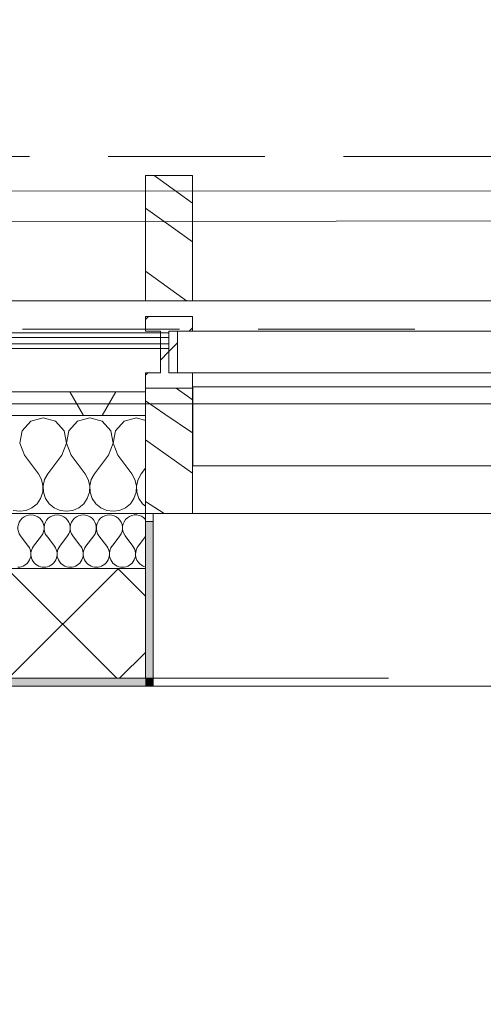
# Model space of a CAD drawing. Header units: millimetres. Extents: x 74467 to 235410, y -65 to 114857.
# Tile 91 of 256: x 87202 to 87793, y 102470 to 103725. Entities that reach past the tile are written whole.
import ezdxf
from ezdxf.enums import TextEntityAlignment as Align

# ---------------------------------------------------------------- set-up
doc = ezdxf.new("R2010")
doc.units = ezdxf.units.MM
doc.header["$MEASUREMENT"] = 0
for name, pattern in [('Katkend topelt', [1093.611073, 529.166651, -211.666656, 141.111112, -211.666656]), ('Katkend varjatud', [300, 200, -100]), ('Wipeout_Contour', [1000, 0, -1000])]:
    doc.linetypes.add(name, pattern=pattern)
for name, color, linetype in [('00 Kunstikonkursi LÜ jaoks asendi 2D', 7, 'Continuous'), ('00 Teljed.AR', 7, 'Continuous'), ('1232 Välisseinad.AR', 7, 'Continuous'), ('1235 Vahelaed.AR', 7, 'Continuous'), ('1245 Klaasfassaadid.AR', 7, 'Continuous'), ('1247 Lamellid.AR', 7, 'Continuous'), ('1248 Vihmaveerennid.AR', 7, 'Continuous'), ('1326 Seinapinnad.SA', 7, 'Continuous'), ('1330 Sisustus.SA', 7, 'Continuous'), ('9350 Netopind.AR', 7, 'Continuous')]:
    doc.layers.add(name, color=color, linetype=linetype)
doc.styles.add('GENERATED_STYLE_3', font='txt')
pattern_1 = [(45, (0, 0), (-176.7767, 176.7767), []), (45, (-35.36, 35.36), (-176.7767, 176.7767), []), (45, (-70.7, 70.7), (-176.7767, 176.7767), [])]

# ---------------------------------------------------------------- blocks, each defined once
blk = doc.blocks.new('Slab_21_1', base_point=(85488.4, 103235.9))
at = {"layer": '1235 Vahelaed.AR', "color": 7, "linetype": 'Continuous', "lineweight": 13, "flags": 128}
blk.add_lwpolyline([(92532.7, 91133.4), (92269.1, 89251.8), (83692.5, 90457.2), (85488.4, 103235.9), (92952.6, 103235.9), (92952.6, 98575.9), (92952.6, 97085.9), (92952.6, 95885.9), (92742.6, 95885.9), (92742.6, 95485.9), (93142.6, 95485.9), (92577.6, 91453.2)], dxfattribs=at)
blk = doc.blocks.new('Beam_22_1', base_point=(86567.6, 103526.9))
at = {"color": 254, "linetype": 'Wipeout_Contour', "lineweight": 0, "ltscale": 547112.32444}
blk.add_wipeout([(86567.6, 103366.9), (92342.6, 103366.9), (92342.6, 103526.9), (86567.6, 103526.9)], dxfattribs=at).dxf.layer = '1247 Lamellid.AR'
at = {"layer": '1247 Lamellid.AR', "color": 7, "linetype": 'Continuous', "lineweight": 13, "flags": 128}
for points in [[(86567.6, 103526.9), (92342.6, 103526.9)], [(86567.6, 103366.9), (92342.6, 103366.9)]]:
    blk.add_lwpolyline(points, dxfattribs=at)
blk = doc.blocks.new('Beam_46_1', base_point=(86567.6, 103526.9))
at = {"layer": '1247 Lamellid.AR', "color": 7, "linetype": 'Katkend varjatud', "lineweight": 13, "flags": 128}
for points in [[(86567.6, 103526.9), (92342.6, 103526.9)], [(86567.6, 103366.9), (92342.6, 103366.9)]]:
    blk.add_lwpolyline(points, dxfattribs=at)
blk = doc.blocks.new('Suur arvutiklass_RG 114_19_1', base_point=(86306.1, 102478.4))
at = {"layer": '9350 Netopind.AR', "color": 7, "linetype": 'Continuous', "lineweight": 13, "flags": 128}
blk.add_lwpolyline([(85773.2, 102675.9), (85602.8, 101463.5), (85385.1, 101494.1), (84690.6, 96552.6), (84908.4, 96522), (84821.4, 95903.1), (85019.4, 95875.3), (84965.2, 95489.1), (92788.2, 94389.4), (92940.9, 95475.9), (92732.6, 95475.9), (92732.6, 95895.9), (92942.4, 95895.9), (92942.6, 102676.1), (92732.6, 102676.1), (92732.6, 102885.9), (92362.6, 102885.9), (92362.6, 103095.9), (87372.6, 103095.9), (87372.6, 102875.9), (86028.8, 102875.9), (86028.8, 102675.9)], close=True, dxfattribs=at)
blk = doc.blocks.new('*X1311')
at = {"layer": '1232 Välisseinad.AR', "color": 252, "linetype": 'Continuous', "lineweight": 13, "true_color": 0x8c8d8c}
for p, q in [((87216.5, 103213.5), (87205.5, 103201.5)), ((87232.1, 103217.9), (87216.5, 103213.5)), ((87247.8, 103213.5), (87232.1, 103217.9)), ((87258.8, 103201.5), (87247.8, 103213.5)), ((87276, 103213.5), (87265, 103201.5)), ((87291.7, 103217.9), (87276, 103213.5)), ((87307.3, 103213.5), (87291.7, 103217.9)), ((87318.3, 103201.5), (87307.3, 103213.5)), ((87335.5, 103213.5), (87324.6, 103201.5)), ((87351.2, 103217.9), (87335.5, 103213.5)), ((87362.6, 103214.7), (87351.2, 103217.9)), ((87205.5, 103201.5), (87202.5, 103185.5)), ((87261.8, 103185.5), (87258.8, 103201.5)), ((87265, 103201.5), (87262, 103185.5)), ((87321.3, 103185.5), (87318.3, 103201.5)), ((87324.6, 103201.5), (87321.5, 103185.5)), ((87202.5, 103185.5), (87208.3, 103170.3)), ((87256, 103170.3), (87261.8, 103185.5)), ((87262, 103185.5), (87267.9, 103170.3)), ((87315.5, 103170.3), (87321.3, 103185.5)), ((87321.5, 103185.5), (87327.4, 103170.3)), ((87208.3, 103170.3), (87226.2, 103146.5)), ((87256, 103170.3), (87238.1, 103146.5)), ((87267.9, 103170.3), (87285.7, 103146.5)), ((87315.5, 103170.3), (87297.6, 103146.5)), ((87327.4, 103170.3), (87345.2, 103146.5)), ((87362.6, 103153.8), (87357.1, 103146.5)), ((87230.2, 103139.3), (87226.2, 103146.5)), ((87232, 103131.3), (87230.2, 103139.3)), ((87234.1, 103139.3), (87232.3, 103131.3)), ((87238.1, 103146.5), (87234.1, 103139.3)), ((87289.7, 103139.3), (87285.7, 103146.5)), ((87291.5, 103131.3), (87289.7, 103139.3)), ((87293.6, 103139.3), (87291.8, 103131.3)), ((87297.6, 103146.5), (87293.6, 103139.3)), ((87349.2, 103139.3), (87345.2, 103146.5)), ((87351.1, 103131.3), (87349.2, 103139.3)), ((87353.2, 103139.3), (87351.3, 103131.3)), ((87357.1, 103146.5), (87353.2, 103139.3)), ((87231.6, 103123.1), (87232, 103131.3)), ((87232.3, 103131.3), (87232.7, 103123.1)), ((87291.1, 103123.1), (87291.5, 103131.3)), ((87291.8, 103131.3), (87292.2, 103123.1)), ((87350.7, 103123.1), (87351.1, 103131.3)), ((87351.3, 103131.3), (87351.7, 103123.1)), ((87224.4, 103108.5), (87229, 103115.3)), ((87229, 103115.3), (87231.6, 103123.1)), ((87232.7, 103123.1), (87235.3, 103115.3)), ((87235.3, 103115.3), (87239.9, 103108.5)), ((87283.9, 103108.5), (87288.5, 103115.3)), ((87288.5, 103115.3), (87291.1, 103123.1)), ((87292.2, 103123.1), (87294.8, 103115.3)), ((87294.8, 103115.3), (87299.5, 103108.5)), ((87343.4, 103108.5), (87348, 103115.3)), ((87348, 103115.3), (87350.7, 103123.1)), ((87351.7, 103123.1), (87354.3, 103115.3)), ((87354.3, 103115.3), (87359, 103108.5)), ((87194.2, 103100), (87202.4, 103098.9)), ((87202.4, 103098.9), (87210.5, 103100)), ((87210.5, 103100), (87218, 103103.3)), ((87218, 103103.3), (87224.4, 103108.5)), ((87239.9, 103108.5), (87246.3, 103103.3)), ((87246.3, 103103.3), (87253.8, 103100)), ((87253.8, 103100), (87261.9, 103098.9)), ((87261.9, 103098.9), (87270, 103100)), ((87270, 103100), (87277.6, 103103.3)), ((87277.6, 103103.3), (87283.9, 103108.5)), ((87299.5, 103108.5), (87305.8, 103103.3)), ((87305.8, 103103.3), (87313.3, 103100)), ((87313.3, 103100), (87321.4, 103098.9)), ((87321.4, 103098.9), (87329.6, 103100)), ((87329.6, 103100), (87337.1, 103103.3)), ((87337.1, 103103.3), (87343.4, 103108.5)), ((87359, 103108.5), (87362.6, 103105.5))]:
    blk.add_line(p, q, dxfattribs=at)
blk = doc.blocks.new('*X1312')
at = {"layer": '1232 Välisseinad.AR', "color": 252, "linetype": 'Continuous', "lineweight": 13, "true_color": 0x8c8d8c}
for p, q in [((87203.3, 103067.5), (87213.3, 103054.2)), ((87230, 103067.5), (87220, 103054.2)), ((87236.7, 103067.5), (87246.7, 103054.2)), ((87263.3, 103067.5), (87253.3, 103054.2)), ((87270, 103067.5), (87280, 103054.2)), ((87296.7, 103067.5), (87286.7, 103054.2)), ((87303.3, 103067.5), (87313.3, 103054.2)), ((87330, 103067.5), (87320, 103054.2)), ((87336.7, 103067.5), (87346.7, 103054.2)), ((87362.6, 103066.6), (87353.3, 103054.2))]:
    blk.add_line(p, q, dxfattribs=at)
for centre, start, end in [((87216.7, 103077.5), 323.1301, 216.8699), ((87250, 103077.5), 323.1301, 216.8699), ((87283.3, 103077.5), 323.1301, 216.8699), ((87316.7, 103077.5), 323.1301, 216.8699), ((87350, 103077.5), 40.8506, 216.8699), ((87200, 103044.2), 270, 36.8699), ((87233.3, 103044.2), 143.1301, 270), ((87233.3, 103044.2), 270, 36.8699), ((87266.7, 103044.2), 143.1301, 270), ((87266.7, 103044.2), 270, 36.8699), ((87300, 103044.2), 143.1301, 270), ((87300, 103044.2), 270, 36.8699), ((87333.3, 103044.2), 143.1301, 270), ((87333.3, 103044.2), 270, 36.8699), ((87366.7, 103044.2), 143.1301, 255.9019)]:
    blk.add_arc(centre, 16.7, start, end, dxfattribs=at)
blk = doc.blocks.new('Wall_350_1', base_point=(85792.6, 102885.9))
at = {"layer": '1232 Välisseinad.AR', "linetype": 'Continuous', "lineweight": 13, "true_color": 0x8c8d8c}
h = blk.add_hatch(dxfattribs=at)
h.set_pattern_fill('Insulatsioon_vill_0001', color=252, style=0, pattern_type=2)
h.set_pattern_definition([(60, (0, 0), (-129.90381, 75), []), (120, (0, 0), (129.90381, 75), [])])
h.paths.add_polyline_path([(85505.6, 103250.9), (85501.4, 103220.9), (87362.6, 103220.9), (87362.6, 103250.9)])
at = {"layer": '1232 Välisseinad.AR', "linetype": 'Continuous', "lineweight": 13, "true_color": 0x50504f}
h = blk.add_hatch(dxfattribs=at)
h.set_pattern_fill('Plokk_õõnesbetoon_0001', color=251, style=0, pattern_type=2)
h.set_pattern_definition([(45, (0, 0), (-70.71068, 70.71068), []), (135, (0, 0), (70.71068, 70.71068), [])])
h.paths.add_polyline_path([(85792.6, 102885.9), (87362.6, 102885.9), (87362.6, 103025.9), (85812.3, 103025.9)])
at = {"layer": '1232 Välisseinad.AR', "color": 7, "linetype": 'Continuous', "lineweight": 13}
for p, q in [((87362.6, 103220.9), (85627.7, 103220.9)), ((87362.6, 103095.9), (85680.8, 103095.9)), ((87362.6, 103025.9), (85812.3, 103025.9))]:
    blk.add_line(p, q, dxfattribs=at)
at = {"layer": '1232 Välisseinad.AR', "color": 7, "linetype": 'Continuous', "lineweight": 13, "flags": 128}
for points in [[(87362.6, 103250.9), (85505.6, 103250.9)], [(87362.6, 103250.9), (87362.6, 103220.9)], [(87362.6, 103220.9), (87362.6, 103095.9)], [(87362.6, 103095.9), (87362.6, 103025.9)], [(87362.6, 103025.9), (87362.6, 102885.9)]]:
    blk.add_lwpolyline(points, dxfattribs=at)
at = {"layer": '1232 Välisseinad.AR', "color": 7, "linetype": 'Continuous', "lineweight": 15, "flags": 128}
blk.add_lwpolyline([(85792.6, 102885.9), (87362.6, 102885.9)], dxfattribs=at)
at = {"layer": '1232 Välisseinad.AR', "color": 7, "lineweight": 15}
for name in ['*X1311', '*X1312']:
    blk.add_blockref(name, (0, 0), dxfattribs=at)
blk = doc.blocks.new('Wall_476_1', base_point=(86018.8, 102885.9))
at = {"layer": '1326 Seinapinnad.SA', "linetype": 'Continuous', "lineweight": 0, "true_color": 0xfefefe}
for points in [[(86028.8, 102875.9), (87362.6, 102875.9), (87362.6, 102885.9), (86028.8, 102885.9)], [(87372.6, 102885.9), (87362.6, 102885.9), (87372.6, 102875.9)], [(87362.6, 102875.9), (87372.6, 102875.9), (87362.6, 102885.9)]]:
    blk.add_hatch(color=7, dxfattribs=at).paths.add_polyline_path(points)
at = {"layer": '1326 Seinapinnad.SA', "color": 7, "linetype": 'Continuous', "lineweight": 15, "flags": 128}
for points in [[(87362.6, 102885.9), (86028.8, 102885.9)], [(86028.8, 102875.9), (87372.6, 102875.9)], [(87372.6, 102875.9), (87372.6, 102885.9)]]:
    blk.add_lwpolyline(points, dxfattribs=at)
blk = doc.blocks.new('Wall_477_1', base_point=(87362.6, 102885.9))
at = {"layer": '1326 Seinapinnad.SA', "linetype": 'Continuous', "lineweight": 0, "true_color": 0xfefefe}
blk.add_hatch(color=7, dxfattribs=at).paths.add_polyline_path([(87372.6, 102885.9), (87372.6, 103085.9), (87362.6, 103085.9), (87362.6, 102885.9)])
at = {"layer": '1326 Seinapinnad.SA', "color": 7, "linetype": 'Continuous', "lineweight": 15, "flags": 128}
for points in [[(87362.6, 103085.9), (87372.6, 103085.9)], [(87362.6, 103085.9), (87362.6, 102885.9)], [(87372.6, 102885.9), (87372.6, 103085.9)]]:
    blk.add_lwpolyline(points, dxfattribs=at)
blk = doc.blocks.new('*X2085')
at = {"layer": '1247 Lamellid.AR', "color": 7, "linetype": 'Continuous', "lineweight": 13}
for p, q in [((87422.6, 103491.5), (87373.8, 103526.9)), ((87395.3, 103461.8), (87362.6, 103485.1)), ((87422.6, 103442.4), (87395.3, 103461.8)), ((87415, 103366.9), (87362.6, 103404.9))]:
    blk.add_line(p, q, dxfattribs=at)
blk = doc.blocks.new('Column_118_1', base_point=(87392.6, 103366.9))
at = {"layer": '1247 Lamellid.AR', "color": 7, "linetype": 'Continuous', "lineweight": 13, "flags": 128}
blk.add_lwpolyline([(87362.6, 103366.9), (87422.6, 103366.9), (87422.6, 103526.9), (87362.6, 103526.9)], close=True, dxfattribs=at)
at = {"layer": '1247 Lamellid.AR', "color": 7, "lineweight": 15}
blk.add_blockref('*X2085', (0, 0), dxfattribs=at)
blk = doc.blocks.new('Dining Table 01 24[577]_1', base_point=(87906.1, 102875.9))
at = {"layer": '1330 Sisustus.SA', "color": 253, "linetype": 'Continuous', "lineweight": 13, "true_color": 0xa5a6a4}
for p, q in [((87906.1, 102875.9), (86306.1, 102875.9)), ((86306.1, 102875.9), (86306.1, 102275.9)), ((87906.1, 102275.9), (87906.1, 102875.9)), ((86306.1, 102275.9), (87906.1, 102275.9))]:
    blk.add_line(p, q, dxfattribs=at)
at = {"layer": '1330 Sisustus.SA', "color": 253, "linetype": 'Continuous', "lineweight": 13, "true_color": 0xa5a6a4, "flags": 128}
blk.add_lwpolyline([(87906.1, 102875.9), (86306.1, 102875.9), (86306.1, 102275.9), (87906.1, 102275.9)], close=True, dxfattribs=at)
blk = doc.blocks.new('Beam_104_1', base_point=(85406.1, 103330.9))
at = {"layer": '1248 Vihmaveerennid.AR', "color": 7, "linetype": 'Katkend varjatud', "lineweight": 13}
for p, q in [((85214.9, 103550.9), (96832.6, 103550.9)), ((85406.1, 103330.9), (96832.6, 103330.9))]:
    blk.add_line(p, q, dxfattribs=at)
blk = doc.blocks.new('Slab_454_1', base_point=(87422.8, 103156.6))
at = {"layer": '1330 Sisustus.SA', "color": 253, "linetype": 'Continuous', "lineweight": 13, "true_color": 0xa5a6a4, "flags": 128}
blk.add_lwpolyline([(87422.8, 103156.6), (87422.8, 103257.3), (88188, 103257.3), (88188, 103156.6)], close=True, dxfattribs=at)
blk = doc.blocks.new('*X3531')
at = {"layer": '1245 Klaasfassaadid.AR', "color": 7, "linetype": 'Continuous', "lineweight": 13}
for p, q in [((87419.1, 103243.4), (87401.6, 103255.9)), ((87387.4, 103222.6), (87362.6, 103239.7)), ((87422.6, 103241), (87419.1, 103243.4)), ((87422.6, 103198.7), (87387.4, 103222.6)), ((87415.2, 103152.6), (87362.6, 103190)), ((87422.6, 103147.3), (87415.2, 103152.6)), ((87386.3, 103095.9), (87362.6, 103111.4))]:
    blk.add_line(p, q, dxfattribs=at)
blk = doc.blocks.new('Curtain Wall_29_1')
at = {"layer": '1245 Klaasfassaadid.AR', "linetype": 'Continuous', "lineweight": 0, "true_color": 0x000000}
h = blk.add_hatch(dxfattribs=at)
h.set_pattern_fill('Alumiinium_0001', color=178, style=0, pattern_type=2)
h.set_pattern_definition(pattern_1)
h.paths.add_polyline_path([(87422.6, 103346.9), (87362.6, 103346.9), (87362.6, 103328.3), (87381.6, 103328.4), (87381.6, 103336), (87403.6, 103336), (87403.6, 103328.4), (87422.6, 103328.4)])
h = blk.add_hatch(dxfattribs=at)
h.set_pattern_fill('Alumiinium_0001', color=178, style=0, pattern_type=2)
h.set_pattern_definition(pattern_1)
h.paths.add_polyline_path([(87403.6, 103336), (87381.6, 103336), (87381.6, 103328.4), (87381.6, 103301.9), (87403.6, 103301.9), (87403.6, 103328.4)])
h = blk.add_hatch(dxfattribs=at)
h.set_pattern_fill('Alumiinium_0001', color=178, style=0, pattern_type=2)
h.set_pattern_definition(pattern_1)
h.paths.add_polyline_path([(87422.6, 103275.4), (87403.6, 103275.4), (87403.6, 103301.9), (87381.6, 103301.9), (87381.6, 103275.4), (87362.6, 103275.4), (87362.6, 103255.9), (87422.6, 103255.9)])
at = {"layer": '1245 Klaasfassaadid.AR', "color": 7, "linetype": 'Continuous', "lineweight": 13}
for p, q in [((87422.6, 103346.9), (87362.6, 103346.9)), ((87362.6, 103346.9), (87362.6, 103328.3)), ((87422.6, 103346.9), (87422.6, 103328.4)), ((87381.6, 103328.4), (87362.6, 103328.3)), ((87422.6, 103328.4), (87403.6, 103328.4)), ((87381.6, 103275.4), (87362.6, 103275.4)), ((87422.6, 103275.4), (87403.6, 103275.4)), ((87422.6, 103255.9), (87362.6, 103255.9)), ((87422.6, 103095.9), (87362.6, 103095.9))]:
    blk.add_line(p, q, dxfattribs=at)
at = {"layer": '1245 Klaasfassaadid.AR', "color": 7, "linetype": 'Continuous', "lineweight": 13, "flags": 128}
for points in [[(86567.6, 103326.4), (87392.6, 103326.4), (87392.6, 103320.4), (86567.6, 103320.4)], [(87392.6, 103328.4), (87392.6, 103275.4), (88217.6, 103275.4), (88217.6, 103328.4)], [(86567.6, 103320.4), (87392.6, 103320.4), (87392.6, 103312.4), (86567.6, 103312.4)], [(86567.6, 103312.4), (87392.6, 103312.4), (87392.6, 103306.4), (86567.6, 103306.4)]]:
    blk.add_lwpolyline(points, close=True, dxfattribs=at)
for points in [[(87381.6, 103328.4), (87381.6, 103301.9), (87381.6, 103275.4)], [(87403.6, 103328.4), (87403.6, 103301.9), (87403.6, 103275.4)], [(87362.6, 103275.4), (87362.6, 103255.9), (87362.6, 103095.9)], [(87422.6, 103275.4), (87422.6, 103255.9), (87422.6, 103095.9)]]:
    blk.add_lwpolyline(points, dxfattribs=at)
at = {"layer": '1245 Klaasfassaadid.AR', "linetype": 'Continuous', "lineweight": 0}
blk.add_blockref('*X3531', (0, 0), dxfattribs=at)
blk = doc.blocks.new('Standard grid marker_8')
at = {"layer": '00 Teljed.AR', "color": 252, "linetype": 'Katkend topelt', "lineweight": 13, "true_color": 0x8c8d8c}
blk.add_line((1000, 0), (62198.2, 0), dxfattribs=at)
at = {"layer": '00 Teljed.AR', "color": 252, "lineweight": 13, "true_color": 0x8c8d8c, "style": 'GENERATED_STYLE_3'}
for tag, p in [('AC_MarkerText_1_0', (-200, -191.4)), ('AC_MarkerText_1_1', (63398.2, -191.4))]:
    blk.add_attdef(tag, text='', height=200, rotation=180, dxfattribs=at).set_placement(p, align=Align.TOP_CENTER)

msp = doc.modelspace()

# ---------------------------------------------------------------- block references
at = {"layer": '1235 Vahelaed.AR', "color": 7, "linetype": 'Continuous', "lineweight": 13}
msp.add_blockref('Slab_21_1', (85488.4, 103235.9), dxfattribs=at)
at = {"layer": '1247 Lamellid.AR', "color": 7, "lineweight": 13}
msp.add_blockref('Beam_22_1', (86567.6, 103526.9), dxfattribs=at)

# ---------------------------------------------------------------- next in the draw order: block references
msp.add_blockref('Beam_46_1', (86567.6, 103526.9), dxfattribs=at)

# ---------------------------------------------------------------- next in the draw order: wipeouts: each hides what was drawn before it
at = {"color": 254, "linetype": 'Wipeout_Contour', "lineweight": 0, "ltscale": 2114394.831306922}
msp.add_wipeout([(85800.3, 114798.7), (85283.2, 113762.1), (81457.7, 105547.9), (79754.2, 98873.6), (74745, 58252.1), (78841, 57691.9), (79724.5, 63897.4), (78115.9, 65420.5), (79009.9, 71803.1), (79406.1, 71747.7), (79876.3, 75104.9), (81262.8, 74910.7), (81927.7, 79472.6), (80911.9, 79614.8), (81132.4, 81189.5), (82153, 81046.5), (85252, 103464.9), (90613.8, 114702.2)], dxfattribs=at).dxf.layer = '00 Kunstikonkursi LÜ jaoks asendi 2D'

# ---------------------------------------------------------------- next in the draw order: wipeouts: each hides what was drawn before it
at = {"color": 254, "linetype": 'Wipeout_Contour', "lineweight": 0, "ltscale": 1106957.325690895}
msp.add_wipeout([(86371.6, 105811.4), (85252, 103464.9), (118693.5, 103518.1), (139774.1, 103480.6), (139783.7, 82997), (142852.8, 81554), (142830.8, 105959.2)], dxfattribs=at).dxf.layer = '00 Kunstikonkursi LÜ jaoks asendi 2D'

# ---------------------------------------------------------------- next in the draw order: linework, layer by layer
at = {"layer": '00 Kunstikonkursi LÜ jaoks asendi 2D', "color": 63, "linetype": 'Continuous', "lineweight": 13, "true_color": 0xbcc992}
msp.add_line((85252, 103464.9), (118693.5, 103518.1), dxfattribs=at)
at = {"layer": '00 Kunstikonkursi LÜ jaoks asendi 2D', "color": 7, "linetype": 'Continuous', "lineweight": 13, "flags": 128}
for points in [[(86371.6, 105811.4), (85252, 103464.9), (118693.5, 103518.1), (118693.1, 104286.7), (117103.1, 104285.9), (117103.5, 103520.9), (139774.1, 103480.6), (139783.7, 82997), (142852.8, 81554), (142830.8, 105959.2)], [(86371.6, 105811.4), (85252, 103464.9), (118693.5, 103518.1), (118693.1, 104286.7), (117103.1, 104285.9), (117103.5, 103520.9), (139774.1, 103480.6), (139783.7, 82997), (142852.8, 81554), (142830.8, 105959.2)], [(86371.6, 105811.4), (85252, 103464.9), (118693.5, 103518.1), (118693.1, 104286.7), (117103.1, 104285.9), (117103.5, 103520.9), (139774.1, 103480.6), (139783.7, 82997), (142852.8, 81554), (142830.8, 105959.2)], [(86371.6, 105811.4), (85252, 103464.9), (118693.5, 103518.1), (118693.1, 104286.7), (117103.1, 104285.9), (117103.5, 103520.9), (139774.1, 103480.6), (139783.7, 82997), (142852.8, 81554), (142830.8, 105959.2)], [(85212.3, 103505.9), (80740.1, 71575.3), (94839, 69600.8), (97910.8, 91471.6), (123957.8, 87832), (121631.9, 71230), (139853.7, 71250.7), (139838.5, 103531.6)]]:
    msp.add_lwpolyline(points, close=True, dxfattribs=at)
at = {"layer": '9350 Netopind.AR', "color": 253, "linetype": 'Continuous', "lineweight": 0, "true_color": 0xbbb393, "flags": 128}
msp.add_lwpolyline([(85773.2, 102675.9), (85602.8, 101463.5), (85385.1, 101494.1), (84690.6, 96552.6), (84908.4, 96522), (84821.4, 95903.1), (85019.4, 95875.3), (84965.2, 95489.1), (92788.2, 94389.4), (92940.9, 95475.9), (92732.6, 95475.9), (92732.6, 95895.9), (92942.4, 95895.9), (92942.6, 102676.1), (92732.6, 102676.1), (92732.6, 102885.9), (92362.6, 102885.9), (92362.6, 103095.9), (87372.6, 103095.9), (87372.6, 102875.9), (86028.8, 102875.9), (86028.8, 102675.9)], close=True, dxfattribs=at)

# ---------------------------------------------------------------- next in the draw order: block references
at = {"layer": '00 Teljed.AR', "color": 7, "linetype": 'Continuous', "lineweight": 13, "zscale": 1000, "rotation": 180}
msp.add_blockref('Standard grid marker_8', (144446.7, 102885.9), dxfattribs=at)
at = {"layer": '1232 Välisseinad.AR', "color": 7, "lineweight": 15}
msp.add_blockref('Wall_350_1', (85792.6, 102885.9), dxfattribs=at)
at = {"layer": '1247 Lamellid.AR', "color": 7, "lineweight": 15}
msp.add_blockref('Column_118_1', (87392.6, 103366.9), dxfattribs=at)
at = {"layer": '1248 Vihmaveerennid.AR', "color": 7, "lineweight": 13}
msp.add_blockref('Beam_104_1', (85406.1, 103330.9), dxfattribs=at)
at = {"layer": '1326 Seinapinnad.SA', "color": 7, "lineweight": 15}
for name, p in [('Wall_477_1', (87362.6, 102885.9)), ('Wall_476_1', (86018.8, 102885.9))]:
    msp.add_blockref(name, p, dxfattribs=at)
at = {"layer": '1330 Sisustus.SA', "color": 253, "linetype": 'Continuous', "lineweight": 13, "true_color": 0xa5a6a4}
for name, p in [('Slab_454_1', (87422.8, 103156.6)), ('Dining Table 01 24[577]_1', (87906.1, 102875.9))]:
    msp.add_blockref(name, p, dxfattribs=at)
at = {"layer": '9350 Netopind.AR', "color": 7, "linetype": 'Continuous', "lineweight": 13}
msp.add_blockref('Suur arvutiklass_RG 114_19_1', (86306.1, 102478.4), dxfattribs=at)

# ---------------------------------------------------------------- next in the draw order: block references
at = {"layer": '1245 Klaasfassaadid.AR', "linetype": 'Continuous', "lineweight": 0}
msp.add_blockref('Curtain Wall_29_1', (0, 0), dxfattribs=at)

doc.saveas('drawing.dxf')
